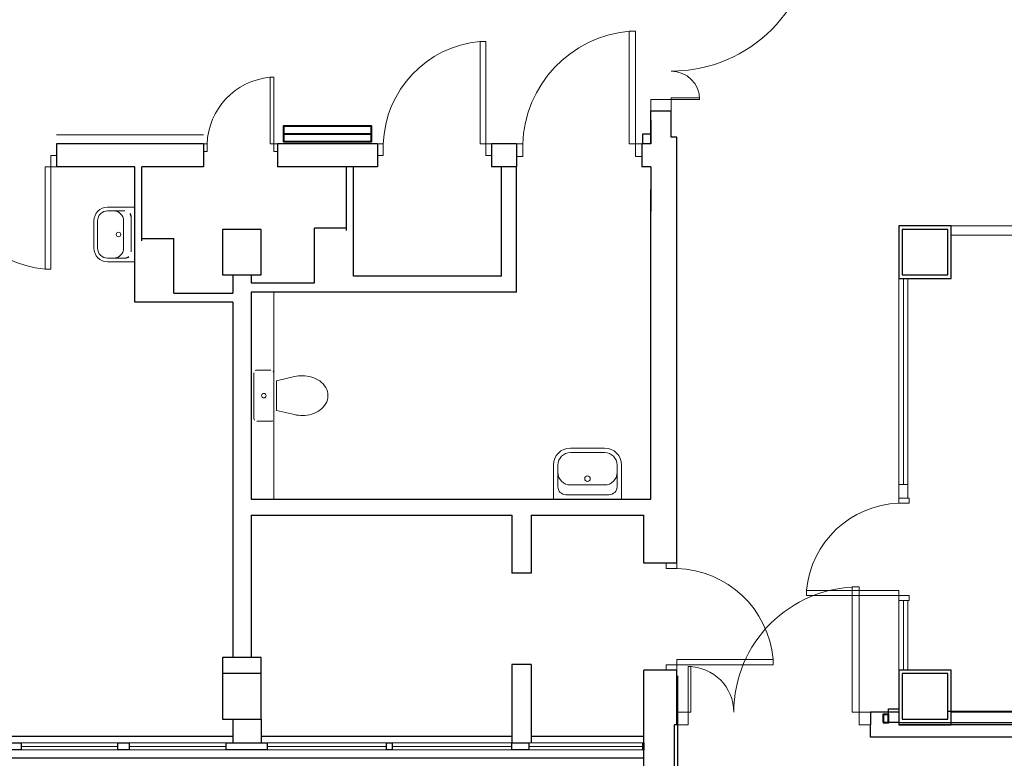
# Model space of a CAD drawing. Header units: millimetres. Extents: x 6612728327 to 6612744462, y 5733542327 to 5733552841.
# Tile 68 of 124: x 6612737587 to 6612738452, y 5733546290 to 5733546939. Entities that reach past the tile are written whole.
import ezdxf

# ---------------------------------------------------------------- set-up
doc = ezdxf.new("R2010")
doc.units = ezdxf.units.MM
doc.header["$MEASUREMENT"] = 0
for name, color, linetype in [('!!!!_SCIANY GRUBE', 7, 'Continuous'), ('1_ppoż PODZIAL STREF 120', 7, 'Continuous'), ('A-ARM', 7, 'Continuous'), ('dwa_barierki', 7, 'Continuous'), ('dwa_DRZWI', 7, 'Continuous'), ('INST_CO', 7, 'Continuous'), ('inw_STOLARKA', 7, 'Continuous'), ('STOLARKAOKIENNA', 7, 'Continuous'), ('WIDOK', 7, 'Continuous'), ('WYPOSAZ', 7, 'Continuous')]:
    doc.layers.add(name, color=color, linetype=linetype)

msp = doc.modelspace()

# ---------------------------------------------------------------- linework, layer by layer
at = {"layer": '!!!!_SCIANY GRUBE', "color": 7, "lineweight": 30}
for p, q in [((6612738141.656342, 5733546829.844686), (6612738141.656342, 5733546858.844685)), ((6612738141.656342, 5733546858.844685), (6612738159.516488, 5733546858.844685)), ((6612738141.656342, 5733546829.844686), (6612738141.656342, 5733546858.844685)), ((6612738141.656342, 5733546858.844685), (6612738159.516488, 5733546858.844685)), ((6612738159.516488, 5733546835.844686), (6612738159.516488, 5733546858.844685)), ((6612738159.516488, 5733546835.844686), (6612738159.516488, 5733546858.844685)), ((6612738164.516497, 5733546461.844662), (6612738164.516488, 5733546835.844686)), ((6612737688.516487, 5733546690.844685), (6612737688.516487, 5733546809.844685)), ((6612737688.516487, 5733546690.844685), (6612737688.516487, 5733546809.844685)), ((6612737694.516488, 5733546744.844686), (6612737694.516488, 5733546809.844685)), ((6612737694.516488, 5733546744.844686), (6612737694.516488, 5733546809.844685)), ((6612737874.277409, 5733546753.844685), (6612737874.277409, 5733546809.844685)), ((6612737874.277409, 5733546753.844685), (6612737874.277409, 5733546809.844685)), ((6612737880.516488, 5733546713.844685), (6612737880.516488, 5733546809.844685)), ((6612737880.516488, 5733546713.844685), (6612737880.516488, 5733546809.844685)), ((6612738010.516488, 5733546713.844685), (6612738010.516488, 5733546809.844685)), ((6612738010.516488, 5733546713.844685), (6612738010.516488, 5733546809.844685)), ((6612738023.656342, 5733546699.844685), (6612738023.656342, 5733546809.844685)), ((6612738023.656342, 5733546699.844685), (6612738023.656342, 5733546809.844685)), ((6612738141.656342, 5733546517.844686), (6612738141.656342, 5733546789.844686)), ((6612738141.656342, 5733546517.844686), (6612738141.656342, 5733546789.844686)), ((6612738141.656342, 5733546517.844686), (6612738141.656342, 5733546789.844686)), ((6612738141.656342, 5733546517.844686), (6612738141.656342, 5733546789.844686)), ((6612738141.656342, 5733546517.844686), (6612738141.656342, 5733546789.844686)), ((6612738141.656342, 5733546517.844686), (6612738141.656342, 5733546789.844686)), ((6612737846.277409, 5733546707.844685), (6612737846.277409, 5733546755.844686)), ((6612737874.277409, 5733546755.844686), (6612737846.277409, 5733546755.844686)), ((6612737846.277409, 5733546707.844685), (6612737846.277409, 5733546755.844686)), ((6612737874.277409, 5733546755.844686), (6612737846.277409, 5733546755.844686)), ((6612737694.516488, 5733546746.844685), (6612737722.516487, 5733546746.844685)), ((6612737694.516488, 5733546746.844685), (6612737722.516487, 5733546746.844685)), ((6612737722.516487, 5733546698.844686), (6612737722.516487, 5733546746.844685)), ((6612737722.516487, 5733546698.844686), (6612737722.516487, 5733546746.844685)), ((6612737774.516488, 5733546714.844685), (6612737774.516488, 5733546698.844686)), ((6612737774.516488, 5733546714.844685), (6612737774.516488, 5733546698.844686)), ((6612737790.516488, 5733546714.844685), (6612737790.516488, 5733546707.844685)), ((6612737790.516488, 5733546714.844685), (6612737790.516488, 5733546707.844685)), ((6612738010.516488, 5733546713.844685), (6612737880.516488, 5733546713.844685)), ((6612738010.516488, 5733546713.844685), (6612737880.516488, 5733546713.844685)), ((6612737790.516488, 5733546707.844685), (6612737846.277409, 5733546707.844685)), ((6612737790.516488, 5733546707.844685), (6612737846.277409, 5733546707.844685)), ((6612737722.516487, 5733546698.844686), (6612737774.516488, 5733546698.844686)), ((6612737722.516487, 5733546698.844686), (6612737774.516488, 5733546698.844686)), ((6612737790.516488, 5733546699.844685), (6612737790.516488, 5733546517.844686)), ((6612737790.516488, 5733546699.844685), (6612737790.516488, 5733546517.844686)), ((6612738023.656342, 5733546699.844685), (6612737790.516488, 5733546699.844685)), ((6612737774.516488, 5733546690.844685), (6612737688.516487, 5733546690.844685)), ((6612737774.516488, 5733546690.844685), (6612737688.516487, 5733546690.844685)), ((6612737774.516488, 5733546690.844685), (6612737774.516488, 5733546378.844685)), ((6612737774.516488, 5733546690.844685), (6612737774.516488, 5733546378.844685)), ((6612737790.516488, 5733546517.844686), (6612738141.656342, 5733546517.844686)), ((6612737942.516488, 5733546517.844686), (6612738141.656342, 5733546517.844686)), ((6612737790.516488, 5733546503.844685), (6612738019.516487, 5733546503.844685)), ((6612737790.516488, 5733546503.844685), (6612737790.516488, 5733546378.844685)), ((6612737790.516488, 5733546503.844685), (6612738019.516487, 5733546503.844685)), ((6612737790.516488, 5733546503.844685), (6612737790.516488, 5733546378.844685)), ((6612738019.516487, 5733546503.844685), (6612738019.516487, 5733546452.844685)), ((6612738019.516487, 5733546503.844685), (6612738019.516487, 5733546452.844685)), ((6612738036.516487, 5733546503.844685), (6612738135.516488, 5733546503.844685)), ((6612738036.516487, 5733546503.844685), (6612738036.516487, 5733546452.844685)), ((6612738036.516487, 5733546503.844685), (6612738135.516488, 5733546503.844685)), ((6612738036.516487, 5733546503.844685), (6612738036.516487, 5733546452.844685)), ((6612738135.516488, 5733546461.84461), (6612738135.516488, 5733546503.844685)), ((6612738135.516488, 5733546461.84461), (6612738135.516488, 5733546503.844685)), ((6612738135.516498, 5733546461.84461), (6612738135.516488, 5733546503.844685)), ((6612738135.516498, 5733546461.84461), (6612738135.516488, 5733546503.844685)), ((6612738135.516498, 5733546461.84461), (6612738135.516488, 5733546503.844685)), ((6612738135.516498, 5733546461.84461), (6612738135.516488, 5733546503.844685)), ((6612738164.516497, 5733546461.844662), (6612738135.516488, 5733546461.84461)), ((6612738164.516497, 5733546461.844662), (6612738135.516488, 5733546461.84461)), ((6612738164.516497, 5733546461.844662), (6612738135.516488, 5733546461.84461)), ((6612738164.516497, 5733546461.844662), (6612738135.516488, 5733546461.84461)), ((6612738036.516487, 5733546452.844685), (6612738019.516487, 5733546452.844685)), ((6612738036.516487, 5733546452.844685), (6612738019.516487, 5733546452.844685)), ((6612738019.516487, 5733546372.844685), (6612738019.516487, 5733546303.844685)), ((6612738036.516487, 5733546372.844685), (6612738019.516487, 5733546372.844685)), ((6612738019.516487, 5733546372.844685), (6612738019.516487, 5733546303.844685)), ((6612738036.516487, 5733546372.844685), (6612738019.516487, 5733546372.844685)), ((6612738019.516487, 5733546372.844685), (6612738019.516487, 5733546303.844685)), ((6612738036.516487, 5733546372.844685), (6612738019.516487, 5733546372.844685)), ((6612738019.516487, 5733546372.844685), (6612738019.516487, 5733546303.844685)), ((6612738036.516487, 5733546372.844685), (6612738019.516487, 5733546372.844685)), ((6612738036.516487, 5733546372.844685), (6612738036.516487, 5733546303.844685)), ((6612738036.516487, 5733546372.844685), (6612738036.516487, 5733546303.844685)), ((6612738036.516487, 5733546372.844685), (6612738036.516487, 5733546303.844685)), ((6612738036.516487, 5733546372.844685), (6612738036.516487, 5733546303.844685)), ((6612738164.516488, 5733546367.844685), (6612738135.516488, 5733546367.844632)), ((6612738164.516488, 5733546367.844685), (6612738135.516488, 5733546367.844632)), ((6612738164.516488, 5733546367.844685), (6612738135.516488, 5733546367.844632)), ((6612738164.516488, 5733546367.844685), (6612738135.516488, 5733546367.844632)), ((6612738135.516488, 5733546119.844685), (6612738135.516488, 5733546367.844632)), ((6612738135.516488, 5733546118.844685), (6612738135.516488, 5733546367.844632)), ((6612738164.516488, 5733546319.844685), (6612738164.516488, 5733546367.844685)), ((6612738165.516487, 5733546164.844685), (6612738165.516487, 5733546362.844685)), ((6612738359.516489, 5733546330.844685), (6612738334.516488, 5733546330.844685)), ((6612738350.304078, 5733546321.844685), (6612738350.304078, 5733546333.844685)), ((6612738350.304078, 5733546333.844685), (6612738359.516488, 5733546333.844685)), ((6612738402.516488, 5733546331.844685), (6612738752.516488, 5733546331.844685)), ((6612737774.516488, 5733546324.844684), (6612737774.516488, 5733546303.844685)), ((6612737774.516488, 5733546324.844684), (6612737774.516488, 5733546303.844685)), ((6612737799.516487, 5733546324.844684), (6612737799.516487, 5733546303.844685)), ((6612737799.516487, 5733546324.844684), (6612737799.566487, 5733546324.844684)), ((6612737799.516487, 5733546324.844684), (6612737799.516487, 5733546303.844685)), ((6612737799.516487, 5733546324.844684), (6612737799.566487, 5733546324.844684)), ((6612738162.516488, 5733546169.844685), (6612738162.516488, 5733546319.844685)), ((6612738164.516488, 5733546319.844685), (6612738162.516488, 5733546319.844685)), ((6612738359.516488, 5733546321.844685), (6612738350.304078, 5733546321.844685)), ((6612738772.516489, 5733546319.844685), (6612738359.516489, 5733546319.844685)), ((6612738405.516488, 5733546321.844685), (6612738749.516488, 5733546321.844685)), ((6612738135.516487, 5733546103.015399), (6612738135.516487, 5733546313.024934)), ((6612731730.516479, 5733546290.844684), (6612738132.516488, 5733546290.844684)), ((6612731742.131554, 5733546290.844684), (6612738132.516488, 5733546290.844684))]:
    msp.add_line(p, q, dxfattribs=at)
for points in [[(6612738141.656342, 5733546850.645089), (6612738141.656342, 5733546829.844686)], [(6612738134.656341, 5733546829.844686), (6612738134.656341, 5733546838.844686), (6612738141.656342, 5733546838.844686)], [(6612738134.656341, 5733546829.844686), (6612738134.656341, 5733546838.844686), (6612738141.656342, 5733546838.844686)], [(6612738134.656341, 5733546829.844686), (6612738134.656341, 5733546838.844686), (6612738141.656342, 5733546838.844686)], [(6612738164.516488, 5733546835.844686), (6612738159.516488, 5733546835.844686)], [(6612737748.656341, 5733546829.844686), (6612737619.656341, 5733546829.844686)], [(6612737619.656341, 5733546829.844686), (6612737619.656341, 5733546809.844685)], [(6612737748.656341, 5733546829.844686), (6612737748.656341, 5733546809.844685)], [(6612737901.656341, 5733546829.844686), (6612737813.656341, 5733546829.844686)], [(6612737813.656341, 5733546829.844686), (6612737813.656341, 5733546809.844685)], [(6612737901.656341, 5733546829.844686), (6612737901.656341, 5733546809.844685)], [(6612738023.656342, 5733546829.844686), (6612738001.656342, 5733546829.844686)], [(6612738001.656342, 5733546829.844686), (6612738001.656342, 5733546809.844685)], [(6612738023.656342, 5733546829.844686), (6612738023.656342, 5733546809.844685)], [(6612738133.656342, 5733546829.844691), (6612738133.656342, 5733546809.844685)], [(6612738133.656342, 5733546829.844691), (6612738133.656342, 5733546809.844685)], [(6612738133.656342, 5733546829.844691), (6612738133.656342, 5733546809.844685)], [(6612738141.656342, 5733546829.844686), (6612738133.656342, 5733546829.844684)], [(6612738141.656342, 5733546829.844686), (6612738133.656342, 5733546829.844684)], [(6612738141.656342, 5733546829.844686), (6612738133.656342, 5733546829.844684)], [(6612737688.516487, 5733546809.844685), (6612737619.656341, 5733546809.844685)], [(6612737748.656341, 5733546809.844685), (6612737694.516487, 5733546809.844685)], [(6612737901.656341, 5733546809.844685), (6612737813.656341, 5733546809.844685)], [(6612738023.656342, 5733546809.844685), (6612738001.656342, 5733546809.844685)], [(6612738141.656342, 5733546809.844685), (6612738133.656342, 5733546809.844685)], [(6612738141.656342, 5733546809.844685), (6612738133.656342, 5733546809.844685)], [(6612738141.656342, 5733546809.844685), (6612738133.656342, 5733546809.844685)], [(6612738141.656342, 5733546809.844686), (6612738141.656342, 5733546770.801121)], [(6612738359.516489, 5733546330.844685), (6612738334.516488, 5733546330.844685)], [(6612738334.516488, 5733546330.844685), (6612738334.516488, 5733546319.844685)], [(6612738795.516489, 5733546330.844685), (6612738405.516488, 5733546330.844685)], [(6612738795.516489, 5733546319.844685), (6612738795.516489, 5733546308.844685), (6612738334.516488, 5733546308.844685), (6612738334.516488, 5733546319.844685)]]:
    msp.add_lwpolyline(points, dxfattribs=at)
for points in [[(6612737765.516487, 5733546714.844685), (6612737799.516487, 5733546714.844685), (6612737799.516487, 5733546754.844686), (6612737765.516487, 5733546754.844686)], [(6612737765.516487, 5733546714.844685), (6612737799.516487, 5733546714.844685), (6612737799.516487, 5733546754.844686), (6612737765.516487, 5733546754.844686)], [(6612738359.516489, 5733546711.844685), (6612738405.516488, 5733546711.844685), (6612738405.516488, 5733546757.844685), (6612738359.516489, 5733546757.844685)], [(6612738359.516489, 5733546711.844685), (6612738405.516488, 5733546711.844685), (6612738405.516488, 5733546757.844685), (6612738359.516489, 5733546757.844685)], [(6612738362.516488, 5733546714.844685), (6612738402.516488, 5733546714.844685), (6612738402.516488, 5733546754.844686), (6612738362.516488, 5733546754.844686)], [(6612738362.516488, 5733546714.844685), (6612738402.516488, 5733546714.844685), (6612738402.516488, 5733546754.844686), (6612738362.516488, 5733546754.844686)], [(6612737765.516487, 5733546324.844684), (6612737799.516487, 5733546324.844684), (6612737799.516487, 5733546378.844685), (6612737765.516487, 5733546378.844685)], [(6612737765.516487, 5733546324.844684), (6612737799.516487, 5733546324.844684), (6612737799.516487, 5733546378.844685), (6612737765.516487, 5733546378.844685)], [(6612738359.516489, 5733546319.844685), (6612738405.516488, 5733546319.844685), (6612738405.516488, 5733546367.844685), (6612738359.516489, 5733546367.844685)], [(6612738359.516489, 5733546319.844685), (6612738405.516488, 5733546319.844685), (6612738405.516488, 5733546367.844685), (6612738359.516489, 5733546367.844685)], [(6612737765.516487, 5733546324.844684), (6612737799.516487, 5733546324.844684), (6612737799.516487, 5733546364.844685), (6612737765.516487, 5733546364.844685)], [(6612737765.516487, 5733546324.844684), (6612737799.516487, 5733546324.844684), (6612737799.516487, 5733546364.844685), (6612737765.516487, 5733546364.844685)], [(6612738362.516488, 5733546324.844684), (6612738402.516488, 5733546324.844684), (6612738402.516488, 5733546364.844685), (6612738362.516488, 5733546364.844685)], [(6612738362.516488, 5733546324.844684), (6612738402.516488, 5733546324.844684), (6612738402.516488, 5733546364.844685), (6612738362.516488, 5733546364.844685)], [(6612737578.516487, 5733546303.844685), (6612737588.516487, 5733546303.844685), (6612737588.516487, 5733546297.844685), (6612737578.516487, 5733546297.844685)], [(6612737578.516487, 5733546303.844685), (6612737588.516487, 5733546303.844685), (6612737588.516487, 5733546297.844685), (6612737578.516487, 5733546297.844685)], [(6612737673.516487, 5733546303.844685), (6612737683.516488, 5733546303.844685), (6612737683.516488, 5733546297.844685), (6612737673.516487, 5733546297.844685)], [(6612737673.516487, 5733546303.844685), (6612737683.516488, 5733546303.844685), (6612737683.516488, 5733546297.844685), (6612737673.516487, 5733546297.844685)], [(6612737768.516488, 5733546303.844685), (6612737804.516487, 5733546303.844685), (6612737804.516487, 5733546297.844685), (6612737768.516488, 5733546297.844685)], [(6612737768.516488, 5733546303.844685), (6612737804.516487, 5733546303.844685), (6612737804.516487, 5733546297.844685), (6612737768.516488, 5733546297.844685)], [(6612737909.516488, 5733546303.844685), (6612737914.516488, 5733546303.844685), (6612737914.516488, 5733546297.844685), (6612737909.516488, 5733546297.844685)], [(6612737909.516488, 5733546303.844685), (6612737914.516488, 5733546303.844685), (6612737914.516488, 5733546297.844685), (6612737909.516488, 5733546297.844685)], [(6612738019.516487, 5733546303.844685), (6612738034.516488, 5733546303.844685), (6612738034.516488, 5733546297.844685), (6612738019.516487, 5733546297.844685)], [(6612738019.516487, 5733546303.844685), (6612738034.516488, 5733546303.844685), (6612738034.516488, 5733546297.844685), (6612738019.516487, 5733546297.844685)], [(6612738019.516487, 5733546303.844685), (6612738034.516488, 5733546303.844685), (6612738034.516488, 5733546297.844685), (6612738019.516487, 5733546297.844685)], [(6612738019.516487, 5733546303.844685), (6612738034.516488, 5733546303.844685), (6612738034.516488, 5733546297.844685), (6612738019.516487, 5733546297.844685)], [(6612738134.516488, 5733546303.844685), (6612738135.516488, 5733546303.844685), (6612738135.516488, 5733546297.844685), (6612738134.516488, 5733546297.844685)], [(6612738134.516488, 5733546303.844685), (6612738135.516488, 5733546303.844685), (6612738135.516488, 5733546297.844685), (6612738134.516488, 5733546297.844685)], [(6612738134.516488, 5733546303.844685), (6612738135.516488, 5733546303.844685), (6612738135.516488, 5733546297.844685), (6612738134.516488, 5733546297.844685)], [(6612738134.516488, 5733546303.844685), (6612738135.516488, 5733546303.844685), (6612738135.516488, 5733546297.844685), (6612738134.516488, 5733546297.844685)]]:
    msp.add_lwpolyline(points, close=True, dxfattribs=at)
at = {"layer": '!!!!_SCIANY GRUBE', "color": 7, "lineweight": 30, "flags": 128}
for points in [[(6612738359.516488, 5733546321.844685), (6612738405.516488, 5733546321.844685), (6612738405.516488, 5733546367.844685), (6612738359.516488, 5733546367.844685)], [(6612738362.516488, 5733546324.844685), (6612738402.516488, 5733546324.844685), (6612738402.516488, 5733546364.844685), (6612738362.516488, 5733546364.844685)], [(6612738362.516488, 5733546324.844685), (6612738402.516488, 5733546324.844685), (6612738402.516488, 5733546364.844685), (6612738362.516488, 5733546364.844685)]]:
    msp.add_lwpolyline(points, close=True, dxfattribs=at)
at = {"layer": '1_ppoż PODZIAL STREF 120', "color": 1, "lineweight": 18, "true_color": 0xf90000, "flags": 128}
msp.add_lwpolyline([(6612738359.516488, 5733546321.844685), (6612738814.327898, 5733546321.844685)], dxfattribs=at)
at = {"layer": 'A-ARM', "color": 7, "lineweight": 18}
for p, q in [((6612737792.99952, 5733546628.844685), (6612737792.99952, 5733546588.844685)), ((6612737807.99952, 5733546631.344686), (6612737795.499519, 5733546631.344686)), ((6612737810.49952, 5733546588.844685), (6612737810.49952, 5733546628.844685)), ((6612737828.715965, 5733546625.551847), (6612737812.982553, 5733546621.918151)), ((6612737812.982553, 5733546621.918151), (6612737812.982553, 5733546595.771218)), ((6612737828.715965, 5733546592.137523), (6612737812.982553, 5733546595.771218)), ((6612737795.499519, 5733546586.344685), (6612737807.99952, 5733546586.344685))]:
    msp.add_line(p, q, dxfattribs=at)
msp.add_lwpolyline([(6612737810.516487, 5733546699.844685), (6612737810.516487, 5733546517.844686)], dxfattribs=at)
msp.add_circle((6612737801.74952, 5733546608.844685), 1.959449, dxfattribs=at)
for centre, radius, start, end in [((6612737795.499519, 5733546628.844686), 2.499999, 90, 180), ((6612737807.99952, 5733546628.844685), 2.5, 0, 90), ((6612737835.499517, 5733546596.928097), 29.416588, 90, 103.332380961), ((6612737835.499522, 5733546596.928096), 29.416588, 73.518321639, 90), ((6612737837.23259, 5733546602.785706), 23.307979, 54.462385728, 73.518321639), ((6612737839.882613, 5733546606.495732), 18.748712, 30.109375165, 54.462385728), ((6612737843.933235, 5733546608.844686), 14.066284, 0, 30.109375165), ((6612737843.933235, 5733546608.844685), 14.066285, 329.890624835, 0), ((6612737839.882613, 5733546611.193638), 18.748712, 305.537614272, 329.890624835), ((6612737835.499517, 5733546620.761274), 29.416589, 256.667619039, 270), ((6612737835.499522, 5733546620.761273), 29.416588, 270, 286.481678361), ((6612737837.23259, 5733546614.903666), 23.30798, 286.481678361, 305.537614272), ((6612737795.49952, 5733546588.844685), 2.5, 180, 270), ((6612737807.999519, 5733546588.844686), 2.500001, 270, 0)]:
    msp.add_arc(centre, radius, start, end, dxfattribs=at)
at = {"layer": 'dwa_barierki', "color": 7, "lineweight": 18}
msp.add_lwpolyline([(6612737748.656341, 5733546837.844685), (6612737619.656341, 5733546837.844685)], dxfattribs=at)
at = {"layer": 'dwa_DRZWI', "color": 7, "lineweight": 20}
for p, q in [((6612738159.515964, 5733546870.232385), (6612738184.494572, 5733546870.232474)), ((6612738159.515969, 5733546868.844686), (6612738159.515964, 5733546870.232385)), ((6612738184.494572, 5733546868.844775), (6612738159.515969, 5733546868.844686)), ((6612738405.516488, 5733546757.844685), (6612738749.516489, 5733546757.844685)), ((6612738405.516488, 5733546757.844685), (6612738749.516489, 5733546757.844685)), ((6612738405.516488, 5733546749.844686), (6612738749.516489, 5733546749.844686)), ((6612738405.516488, 5733546749.844686), (6612738749.516489, 5733546749.844686)), ((6612738359.516489, 5733546711.844685), (6612738359.516489, 5733546518.844685)), ((6612738359.516489, 5733546711.844685), (6612738359.516489, 5733546518.844685)), ((6612738363.516488, 5733546711.844685), (6612738363.516488, 5733546530.844685)), ((6612738363.516488, 5733546711.844685), (6612738363.516488, 5733546530.844685)), ((6612738367.516488, 5733546711.844685), (6612738367.516488, 5733546518.844685)), ((6612738367.516488, 5733546711.844685), (6612738367.516488, 5733546518.844685)), ((6612738367.516488, 5733546530.844685), (6612738359.516489, 5733546530.844685)), ((6612738367.516488, 5733546530.844685), (6612738359.516489, 5733546530.844685)), ((6612738318.406423, 5733546330.844663), (6612738318.40603, 5733546440.825857)), ((6612738324.516094, 5733546440.825857), (6612738324.516489, 5733546330.844685)), ((6612738359.516489, 5733546428.844685), (6612738359.516489, 5733546367.844685)), ((6612738359.516489, 5733546428.844685), (6612738359.516489, 5733546367.844685)), ((6612738363.516488, 5733546428.844685), (6612738363.516488, 5733546367.844685)), ((6612738363.516488, 5733546428.844685), (6612738363.516488, 5733546367.844685)), ((6612738367.516488, 5733546428.844685), (6612738367.516488, 5733546367.844685)), ((6612738367.516488, 5733546428.844685), (6612738367.516488, 5733546367.844685)), ((6612738174.516629, 5733546370.854317), (6612738174.516486, 5733546330.843853)), ((6612738176.739289, 5733546330.843845), (6612738176.739433, 5733546370.854317)), ((6612738174.516486, 5733546330.843853), (6612738176.739289, 5733546330.843845)), ((6612738324.516489, 5733546330.844685), (6612738318.406423, 5733546330.844663))]:
    msp.add_line(p, q, dxfattribs=at)
for points in [[(6612738128.156164, 5733546928.892638), (6612738128.156342, 5733546829.844681), (6612738122.656342, 5733546829.844671), (6612738122.656164, 5733546928.892629)], [(6612737996.65618, 5733546919.88828), (6612737996.656342, 5733546829.844683), (6612737991.656342, 5733546829.844674), (6612737991.65618, 5733546919.888271)], [(6612737810.406237, 5733546888.373135), (6612737810.406341, 5733546829.844795), (6612737807.156341, 5733546829.84479), (6612737807.156237, 5733546888.373129)], [(6612738159.516488, 5733546858.844685), (6612738141.656342, 5733546858.844685), (6612738141.656342, 5733546868.844686), (6612738159.516488, 5733546868.844686)], [(6612737751.906341, 5733546829.844691), (6612737751.906353, 5733546823.344691), (6612737748.656352, 5733546823.344686), (6612737748.656341, 5733546829.844686)], [(6612737813.656341, 5733546829.844801), (6612737813.656352, 5733546823.344802), (6612737810.406352, 5733546823.344795), (6612737810.406341, 5733546829.844795)], [(6612737906.656342, 5733546829.844522), (6612737906.656359, 5733546819.844522), (6612737901.656359, 5733546819.844514), (6612737901.656341, 5733546829.844513)], [(6612738001.656342, 5733546829.844692), (6612738001.656359, 5733546819.844692), (6612737996.656359, 5733546819.844683), (6612737996.656342, 5733546829.844683)], [(6612738029.156341, 5733546829.844504), (6612738029.156361, 5733546818.844504), (6612738023.656361, 5733546818.844495), (6612738023.656342, 5733546829.844495)], [(6612738133.656342, 5733546829.844691), (6612738133.656361, 5733546818.844691), (6612738128.156361, 5733546818.844681), (6612738128.156342, 5733546829.844681)], [(6612737619.656341, 5733546809.844691), (6612737619.656358, 5733546819.844692), (6612737614.656358, 5733546819.844701), (6612737614.656341, 5733546809.844701)], [(6612737614.656179, 5733546719.801104), (6612737614.656341, 5733546809.844701), (6612737609.656341, 5733546809.84471), (6612737609.656179, 5733546719.801112)], [(6612738359.51648, 5733546514.344685), (6612738368.516479, 5733546514.344668), (6612738368.516488, 5733546518.844668), (6612738359.516489, 5733546518.844685)], [(6612738164.516506, 5733546457.144663), (6612738155.116508, 5733546457.144647), (6612738155.116501, 5733546461.844646), (6612738164.516497, 5733546461.844662)], [(6612738164.516506, 5733546457.144663), (6612738155.116508, 5733546457.144647), (6612738155.116501, 5733546461.844646), (6612738164.516497, 5733546461.844662)], [(6612738278.477098, 5733546433.34483), (6612738359.516335, 5733546433.344685), (6612738359.516343, 5733546437.844685), (6612738278.477105, 5733546437.84483)], [(6612738359.516328, 5733546428.844685), (6612738368.516327, 5733546428.844668), (6612738368.516335, 5733546433.344668), (6612738359.516335, 5733546433.344685)], [(6612738249.157607, 5733546372.544846), (6612738164.516657, 5733546372.544694), (6612738164.516648, 5733546377.244693), (6612738249.157598, 5733546377.244844)], [(6612738249.157607, 5733546372.544846), (6612738164.516657, 5733546372.544694), (6612738164.516648, 5733546377.244693), (6612738249.157598, 5733546377.244844)], [(6612738164.516665, 5733546367.844697), (6612738155.116669, 5733546367.84468), (6612738155.11666, 5733546372.544678), (6612738164.516657, 5733546372.544694)], [(6612738164.516665, 5733546367.844697), (6612738155.116669, 5733546367.84468), (6612738155.11666, 5733546372.544678), (6612738164.516657, 5733546372.544694)], [(6612738174.516488, 5733546330.844685), (6612738174.516488, 5733546319.844685), (6612738164.516488, 5733546319.844685), (6612738164.516488, 5733546330.844685)], [(6612738334.516488, 5733546330.844685), (6612738334.516488, 5733546319.844685), (6612738324.516489, 5733546319.844685), (6612738324.516489, 5733546330.844685)]]:
    msp.add_lwpolyline(points, close=True, dxfattribs=at)
for points in [[(6612738184.494572, 5733546870.232474), (6612738184.494572, 5733546868.844775)], [(6612738318.40603, 5733546440.825857), (6612738324.516094, 5733546440.825857)], [(6612738176.739433, 5733546370.854317), (6612738174.516629, 5733546370.854317)]]:
    msp.add_lwpolyline(points, dxfattribs=at)
for centre, radius, start, end in [((6612738159.516488, 5733547018.844686), 125, 270, 0), ((6612738159.516488, 5733547018.844686), 125, 270, 0), ((6612738131.977997, 5733546826.442019), 102.877936, 95.237022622, 178.104682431), ((6612738000.130573, 5733546826.751354), 93.525397, 95.237022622, 178.104682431), ((6612738159.515969, 5733546868.844686), 24.978602, 0, 90), ((6612737812.664591, 5733546827.834131), 60.791508, 95.237022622, 178.104682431), ((6612737618.130572, 5733546812.93803), 93.525396, 181.895317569, 264.762977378), ((6612738362.300332, 5733546430.217875), 84.172857, 91.895317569, 174.762977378), ((6612738161.608928, 5733546369.278917), 87.913841, 5.237022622, 88.104682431), ((6612738161.608928, 5733546369.278917), 87.913841, 5.237022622, 88.104682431), ((6612738324.516489, 5733546330.844685), 109.981173, 90, 180), ((6612738174.516486, 5733546330.843853), 40.010464, 0, 90)]:
    msp.add_arc(centre, radius, start, end, dxfattribs=at)
at = {"layer": 'INST_CO', "color": 7, "lineweight": 40}
msp.add_lwpolyline([(6612737819.350719, 5733546838.735374), (6612737819.350719, 5733546845.844686), (6612737895.961962, 5733546845.844686), (6612737895.961962, 5733546831.626064), (6612737819.350719, 5733546831.626064), (6612737819.350719, 5733546838.735374), (6612737895.961962, 5733546838.735374)], dxfattribs=at)
at = {"layer": 'inw_STOLARKA', "color": 7, "lineweight": 18}
for p, q in [((6612738350.304078, 5733546328.701828), (6612738345.732649, 5733546328.701828)), ((6612738345.732649, 5733546328.701828), (6612738345.732649, 5733546321.844685))]:
    msp.add_line(p, q, dxfattribs=at)
at = {"layer": 'inw_STOLARKA', "color": 7, "lineweight": 40, "flags": 128}
msp.add_lwpolyline([(6612738345.732649, 5733546321.844685), (6612738350.304078, 5733546321.844685), (6612738350.304078, 5733546328.701828), (6612738345.732649, 5733546328.701828)], close=True, dxfattribs=at)
at = {"layer": 'STOLARKAOKIENNA', "color": 7, "lineweight": 18}
for p, q in [((6612737588.516487, 5733546303.844685), (6612737673.516487, 5733546303.844685)), ((6612737588.516487, 5733546303.844685), (6612737673.516487, 5733546303.844685)), ((6612737588.516487, 5733546300.844685), (6612737673.516487, 5733546300.844685)), ((6612737588.516487, 5733546300.844685), (6612737673.516487, 5733546300.844685)), ((6612737588.516487, 5733546297.844685), (6612737673.516487, 5733546297.844685)), ((6612737588.516487, 5733546297.844685), (6612737673.516487, 5733546297.844685)), ((6612737683.516488, 5733546303.844685), (6612737768.516488, 5733546303.844685)), ((6612737683.516488, 5733546303.844685), (6612737768.516488, 5733546303.844685)), ((6612737683.516488, 5733546300.844685), (6612737768.516488, 5733546300.844685)), ((6612737683.516488, 5733546300.844685), (6612737768.516488, 5733546300.844685)), ((6612737683.516488, 5733546297.844685), (6612737768.516488, 5733546297.844685)), ((6612737683.516488, 5733546297.844685), (6612737768.516488, 5733546297.844685)), ((6612737804.516487, 5733546303.844685), (6612737909.516488, 5733546303.844685)), ((6612737804.516487, 5733546303.844685), (6612737909.516488, 5733546303.844685)), ((6612737804.516487, 5733546300.844685), (6612737909.516488, 5733546300.844685)), ((6612737804.516487, 5733546300.844685), (6612737909.516488, 5733546300.844685)), ((6612737804.516487, 5733546297.844685), (6612737909.516488, 5733546297.844685)), ((6612737804.516487, 5733546297.844685), (6612737909.516488, 5733546297.844685)), ((6612737914.516488, 5733546303.844685), (6612738019.516487, 5733546303.844685)), ((6612737914.516488, 5733546303.844685), (6612738019.516487, 5733546303.844685)), ((6612737914.516488, 5733546300.844685), (6612738019.516487, 5733546300.844685)), ((6612737914.516488, 5733546300.844685), (6612738019.516487, 5733546300.844685)), ((6612737914.516488, 5733546297.844685), (6612738019.516487, 5733546297.844685)), ((6612737914.516488, 5733546297.844685), (6612738019.516487, 5733546297.844685)), ((6612738034.516488, 5733546303.844685), (6612738134.516488, 5733546303.844685)), ((6612738034.516488, 5733546303.844685), (6612738134.516488, 5733546303.844685)), ((6612738034.516488, 5733546303.844685), (6612738134.516488, 5733546303.844685)), ((6612738034.516488, 5733546303.844685), (6612738134.516488, 5733546303.844685)), ((6612738034.516488, 5733546300.844685), (6612738134.516488, 5733546300.844685)), ((6612738034.516488, 5733546300.844685), (6612738134.516488, 5733546300.844685)), ((6612738034.516488, 5733546300.844685), (6612738134.516488, 5733546300.844685)), ((6612738034.516488, 5733546300.844685), (6612738134.516488, 5733546300.844685)), ((6612738034.516488, 5733546297.844685), (6612738134.516488, 5733546297.844685)), ((6612738034.516488, 5733546297.844685), (6612738134.516488, 5733546297.844685)), ((6612738034.516488, 5733546297.844685), (6612738134.516488, 5733546297.844685)), ((6612738034.516488, 5733546297.844685), (6612738134.516488, 5733546297.844685))]:
    msp.add_line(p, q, dxfattribs=at)
at = {"layer": 'WIDOK', "color": 7}
for p, q in [((6612737489.516487, 5733546309.844685), (6612737774.516488, 5733546309.844685)), ((6612737490.516487, 5733546309.844685), (6612737774.516488, 5733546309.844685)), ((6612737799.516487, 5733546309.844685), (6612738019.516487, 5733546309.844685)), ((6612737799.516487, 5733546309.844685), (6612738019.516487, 5733546309.844685)), ((6612738036.516487, 5733546309.844685), (6612738135.516488, 5733546309.844685)), ((6612738036.516487, 5733546309.844685), (6612738135.516488, 5733546309.844685)), ((6612738036.516487, 5733546309.844685), (6612738135.516488, 5733546309.844685)), ((6612738036.516487, 5733546309.844685), (6612738135.516488, 5733546309.844685)), ((6612731676.016479, 5733546290.844687), (6612738135.516488, 5733546290.844684)), ((6612731729.87007, 5733546290.844684), (6612738135.516488, 5733546290.844684)), ((6612731742.131554, 5733546290.844684), (6612738135.516488, 5733546290.844684)), ((6612731742.131554, 5733546290.844684), (6612738135.516488, 5733546290.844684))]:
    msp.add_line(p, q, dxfattribs=at)
at = {"layer": 'WYPOSAZ', "color": 7, "lineweight": 18}
for p, q in [((6612737688.516487, 5733546774.344685), (6612737664.516487, 5733546774.344685)), ((6612737688.516487, 5733546774.344685), (6612737688.516487, 5733546726.344686)), ((6612737679.716488, 5733546771.144686), (6612737664.516487, 5733546771.144686)), ((6612737685.316487, 5733546765.544684), (6612737685.316487, 5733546735.144685)), ((6612737652.516487, 5733546762.344685), (6612737652.516487, 5733546738.344686)), ((6612737655.716488, 5733546762.344685), (6612737655.716488, 5733546738.344686)), ((6612737678.500015, 5733546762.344685), (6612737678.500015, 5733546738.344686)), ((6612737679.716488, 5733546729.544685), (6612737664.516487, 5733546729.544685)), ((6612737688.516487, 5733546726.344686), (6612737664.516487, 5733546726.344686)), ((6612738071.016487, 5733546562.844686), (6612738101.016488, 5733546562.844686)), ((6612738071.016487, 5733546562.844686), (6612738101.016488, 5733546562.844686)), ((6612738071.016487, 5733546558.844685), (6612738101.016488, 5733546558.844685)), ((6612738071.016487, 5733546558.844685), (6612738101.016488, 5733546558.844685)), ((6612738056.016488, 5733546517.844686), (6612738056.016488, 5733546547.844685)), ((6612738056.016488, 5733546517.844686), (6612738056.016488, 5733546547.844685)), ((6612738060.016487, 5733546528.844685), (6612738060.016487, 5733546547.844685)), ((6612738060.016487, 5733546528.844685), (6612738060.016487, 5733546547.844685)), ((6612738112.016488, 5733546528.844685), (6612738112.016488, 5733546547.844685)), ((6612738112.016488, 5733546528.844685), (6612738112.016488, 5733546547.844685)), ((6612738116.016487, 5733546517.844686), (6612738116.016487, 5733546547.844685)), ((6612738116.016487, 5733546517.844686), (6612738116.016487, 5733546547.844685)), ((6612738071.016487, 5733546530.365275), (6612738101.016488, 5733546530.365275)), ((6612738071.016487, 5733546530.365275), (6612738101.016488, 5733546530.365275)), ((6612738067.016488, 5733546521.844685), (6612738105.016487, 5733546521.844685)), ((6612738067.016488, 5733546521.844685), (6612738105.016487, 5733546521.844685)), ((6612738056.016488, 5733546517.844686), (6612738116.016487, 5733546517.844686)), ((6612738056.016488, 5733546517.844686), (6612738116.016487, 5733546517.844686))]:
    msp.add_line(p, q, dxfattribs=at)
for centre, radius in [((6612737674.045005, 5733546750.344686), 1.962885), ((6612738086.016488, 5733546535.934037), 2.453607), ((6612738086.016488, 5733546535.934037), 2.453607)]:
    msp.add_circle(centre, radius, dxfattribs=at)
for centre, radius, start, end in [((6612737664.516487, 5733546762.344685), 12, 90, 180), ((6612737664.516487, 5733546762.344686), 8.8, 90, 180), ((6612737669.700016, 5733546762.344686), 8.8, 0, 90), ((6612737679.716487, 5733546765.544685), 5.6, 0, 90), ((6612737664.516487, 5733546738.344686), 12, 180, 270), ((6612737664.516487, 5733546738.344686), 8.8, 180, 270), ((6612737669.700016, 5733546738.344686), 8.8, 270, 0), ((6612737679.716488, 5733546735.144685), 5.6, 270, 0), ((6612738071.016487, 5733546547.844686), 15, 90, 180), ((6612738071.016487, 5733546547.844686), 15, 90, 180), ((6612738071.016487, 5733546547.844685), 11, 90, 180), ((6612738071.016487, 5733546547.844685), 11, 90, 180), ((6612738101.016487, 5733546547.844685), 15, 0, 90), ((6612738101.016487, 5733546547.844685), 15, 0, 90), ((6612738101.016488, 5733546547.844685), 11, 0, 90), ((6612738101.016488, 5733546547.844685), 11, 0, 90), ((6612738071.016487, 5733546541.365275), 11, 180, 270), ((6612738071.016487, 5733546541.365275), 11, 180, 270), ((6612738101.016488, 5733546541.365275), 11, 270, 0), ((6612738101.016488, 5733546541.365275), 11, 270, 0), ((6612738067.016487, 5733546528.844685), 7, 180, 270), ((6612738067.016487, 5733546528.844685), 7, 180, 270), ((6612738105.016487, 5733546528.844685), 7, 270, 0), ((6612738105.016487, 5733546528.844685), 7, 270, 0)]:
    msp.add_arc(centre, radius, start, end, dxfattribs=at)

doc.saveas('drawing.dxf')
